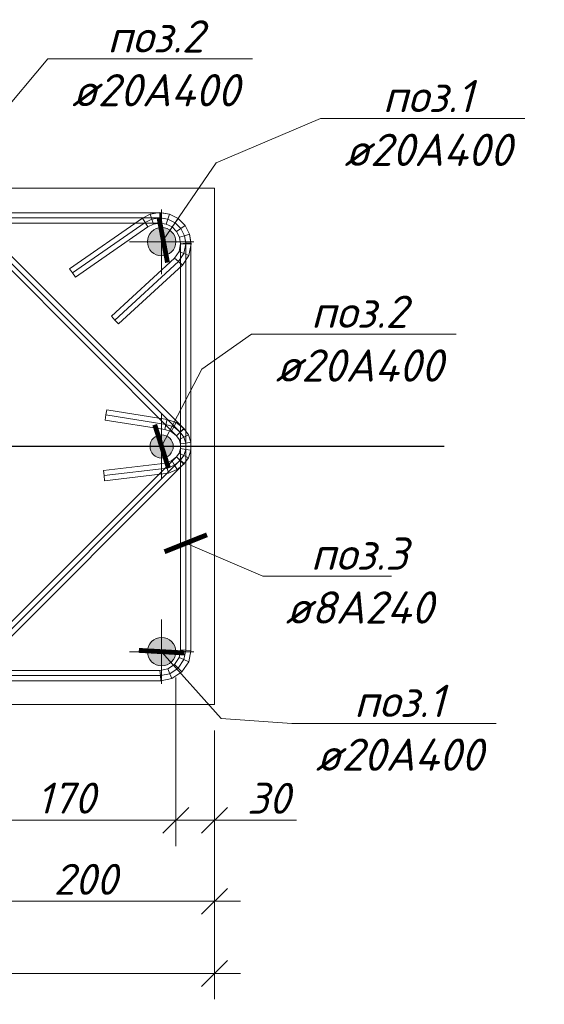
# Model space of a CAD drawing. Header units: millimetres. Extents: x 363306 to 7757304, y 1022887 to 1207196.
# Tile 43 of 256: x 658788 to 662851, y 1060815 to 1068443. Entities that reach past the tile are written whole.
import ezdxf
from ezdxf import colors
from ezdxf.entities.mleader import LeaderData, LeaderLine
from ezdxf.math import Vec2, Vec3

# ---------------------------------------------------------------- set-up
doc = ezdxf.new("R2010")
doc.units = ezdxf.units.MM
doc.linetypes.add('ACAD_ISO10W100', pattern=[18, 12, -3, 0, -3])
doc.linetypes.add('CENTERX2', pattern=[101.6, 63.5, -12.7, 12.7, -12.7])
doc.layers.add('kcd_tx', color=7, linetype='Continuous')
doc.layers.add('Оси', color=7, linetype='Continuous')
for name, color, linetype, lineweight in [('арматура', 1, 'Continuous', 40), ('Выноска', 5, 'Continuous', 15), ('выноски', 170, 'Continuous', 15), ('надпись 0.18', 160, 'Continuous', 18), ('Основная', 7, 'Continuous', 40)]:
    doc.layers.add(name, color=color, linetype=linetype, lineweight=lineweight)
doc.styles.add('PDF ISOCPEUR Italic', font='isocpeui.ttf')
doc.styles.get("Standard").update_dxf_attribs({"font": 'isocpeui.ttf'})
doc.styles.add('WMF-Times New Roman2', font='times.ttf')
doc.dimstyles.new('Санжар', dxfattribs={"dimtxt": 240, "dimasz": 200, "dimexe": 200, "dimexo": 200, "dimgap": 50, "dimtad": 1, "dimdec": 0, "dimtxsty": 'Standard', "dimblk": 'OBLIQUE', "dimcen": 2.5, "dimdle": 200, "dimclrd": 152, "dimclre": 152, "dimclrt": 152, "dimadec": 0, "dimazin": 0, "dimtfac": 1, "dimtdec": 0, "dimtmove": 0, "dimatfit": 3, "dimldrblk": 'OBLIQUE', "dimfxl": 0, "dimlwd": 0, "dimlwe": 0, "dimarcsym": 0})

# ---------------------------------------------------------------- blocks, each defined once
blk = doc.blocks.new('*U51')
at = {"lineweight": 5, "ltscale": 3}
h = blk.add_hatch(color=42, dxfattribs=at)
edge = h.paths.add_edge_path()
edge.add_arc((0, 0), 11, 0, 360)
at = {"color": 1, "linetype": 'CENTERX2', "lineweight": 0, "ltscale": 10}
for p, q in [((0, -25), (0, 25)), ((-25, 0), (25, 0))]:
    blk.add_line(p, q, dxfattribs=at)
at = {"layer": 'арматура', "color": 42, "lineweight": 15, "ltscale": 1.5}
blk.add_circle((0, 0), 11, dxfattribs=at)
blk = doc.blocks.new('*U52')
at = {"linetype": 'ACAD_ISO10W100', "lineweight": 5}
h = blk.add_hatch(color=140, dxfattribs=at)
edge = h.paths.add_edge_path()
edge.add_arc((0, 0), 9, 0, 360)
at = {"color": 1, "linetype": 'CENTERX2', "lineweight": 0, "ltscale": 10}
for p, q in [((0, -25), (0, 25)), ((-25, 0), (25, 0))]:
    blk.add_line(p, q, dxfattribs=at)
at = {"layer": 'арматура', "color": 140, "lineweight": 15, "ltscale": 1.5}
blk.add_circle((0, 0), 9, dxfattribs=at)
blk = doc.blocks.new('_Oblique')
at = {"color": 0, "linetype": 'ByBlock', "lineweight": -2}
blk.add_line((-0.5, -0.5), (0.5, 0.5), dxfattribs=at)
blk = doc.blocks.new('*D129')
at = {"layer": 'Defpoints', "color": 0, "lineweight": 25, "transparency": 16777216}
for p in [(659997, 1063547.1), (659997, 1062241), (658297, 1062136.5)]:
    blk.add_point(p, dxfattribs=at)
at = {"layer": 'kcd_tx', "lineweight": 0, "transparency": 16777216}
for p, q in [((659997, 1063347.1), (659997, 1062041)), ((658297, 1062336.5), (658297, 1062441)), ((658097, 1062241), (660197, 1062241))]:
    blk.add_line(p, q, dxfattribs=at)
at = {"layer": 'kcd_tx', "lineweight": 0, "transparency": 16777216, "xscale": 200, "yscale": 200, "zscale": 200, "rotation": 180}
blk.add_blockref('_Oblique', (658297, 1062241), dxfattribs=at)
at = {"layer": 'kcd_tx', "lineweight": 0, "transparency": 16777216, "xscale": 200, "yscale": 200, "zscale": 200}
blk.add_blockref('_Oblique', (659997, 1062241), dxfattribs=at)
at = {"layer": 'kcd_tx', "lineweight": 0, "transparency": 16777216, "insert": (659147, 1062412.5), "char_height": 240, "attachment_point": 5, "bg_fill": 3, "box_fill_scale": 1.1, "bg_fill_color": 256, "bg_fill_true_color": 13158600, "bg_fill_transparency": 0}
blk.add_mtext('170', dxfattribs=at)
blk = doc.blocks.new('*D131')
at = {"layer": 'Defpoints', "color": 0, "lineweight": 25, "transparency": 16777216}
for p in [(659997, 1063547.1), (660297, 1063137.1), (660297, 1062241)]:
    blk.add_point(p, dxfattribs=at)
at = {"layer": 'kcd_tx', "lineweight": 0, "transparency": 16777216}
for p, q in [((659997, 1063347.1), (659997, 1062041)), ((660297, 1062937.1), (660297, 1062041)), ((659797, 1062241), (660297, 1062241)), ((660297, 1062241), (660932.8, 1062241))]:
    blk.add_line(p, q, dxfattribs=at)
at = {"layer": 'kcd_tx', "lineweight": 0, "transparency": 16777216, "xscale": 200, "yscale": 200, "zscale": 200, "rotation": 180}
blk.add_blockref('_Oblique', (659997, 1062241), dxfattribs=at)
at = {"layer": 'kcd_tx', "lineweight": 0, "transparency": 16777216, "xscale": 200, "yscale": 200, "zscale": 200}
blk.add_blockref('_Oblique', (660297, 1062241), dxfattribs=at)
at = {"layer": 'kcd_tx', "lineweight": 0, "transparency": 16777216, "insert": (660714.9, 1062411), "char_height": 240, "attachment_point": 5, "bg_fill": 3, "box_fill_scale": 1.1, "bg_fill_color": 256, "bg_fill_true_color": 13158600, "bg_fill_transparency": 0}
blk.add_mtext('30', dxfattribs=at)
blk = doc.blocks.new('*D133')
at = {"layer": 'Defpoints', "color": 0, "lineweight": 25, "transparency": 16777216}
for p in [(658297, 1063137.1), (660297, 1063137.1), (660297, 1061613.5)]:
    blk.add_point(p, dxfattribs=at)
at = {"layer": 'kcd_tx', "lineweight": 0, "transparency": 16777216}
for p, q in [((658297, 1062937.1), (658297, 1061413.5)), ((660297, 1062937.1), (660297, 1061413.5)), ((658097, 1061613.5), (660497, 1061613.5))]:
    blk.add_line(p, q, dxfattribs=at)
at = {"layer": 'kcd_tx', "lineweight": 0, "transparency": 16777216, "xscale": 200, "yscale": 200, "zscale": 200, "rotation": 180}
blk.add_blockref('_Oblique', (658297, 1061613.5), dxfattribs=at)
at = {"layer": 'kcd_tx', "lineweight": 0, "transparency": 16777216, "xscale": 200, "yscale": 200, "zscale": 200}
blk.add_blockref('_Oblique', (660297, 1061613.5), dxfattribs=at)
at = {"layer": 'kcd_tx', "lineweight": 0, "transparency": 16777216, "insert": (659297, 1061783.5), "char_height": 240, "attachment_point": 5, "bg_fill": 3, "box_fill_scale": 1.1, "bg_fill_color": 256, "bg_fill_true_color": 13158600, "bg_fill_transparency": 0}
blk.add_mtext('200', dxfattribs=at)
blk = doc.blocks.new('*D134')
at = {"layer": 'Defpoints', "color": 0, "lineweight": 25, "transparency": 16777216}
for p in [(656297, 1063137.1), (660297, 1063137.1), (660297, 1061053.6)]:
    blk.add_point(p, dxfattribs=at)
at = {"layer": 'kcd_tx', "lineweight": 0, "transparency": 16777216}
for p, q in [((656297, 1062937.1), (656297, 1060853.6)), ((660297, 1062937.1), (660297, 1060853.6)), ((656097, 1061053.6), (660497, 1061053.6))]:
    blk.add_line(p, q, dxfattribs=at)
at = {"layer": 'kcd_tx', "lineweight": 0, "transparency": 16777216, "xscale": 200, "yscale": 200, "zscale": 200, "rotation": 180}
blk.add_blockref('_Oblique', (656297, 1061053.6), dxfattribs=at)
at = {"layer": 'kcd_tx', "lineweight": 0, "transparency": 16777216, "xscale": 200, "yscale": 200, "zscale": 200}
blk.add_blockref('_Oblique', (660297, 1061053.6), dxfattribs=at)
at = {"layer": 'kcd_tx', "lineweight": 0, "transparency": 16777216, "insert": (658297, 1061223.6), "char_height": 240, "attachment_point": 5, "bg_fill": 3, "box_fill_scale": 1.1, "bg_fill_color": 256, "bg_fill_true_color": 13158600, "bg_fill_transparency": 0}
blk.add_mtext('400', dxfattribs=at)
blk = doc.blocks.new('_ArchTick')
at = {"color": 0, "linetype": 'ByBlock', "const_width": 0.15}
blk.add_lwpolyline([(-0.5, -0.5), (0.5, 0.5)], dxfattribs=at)

msp = doc.modelspace()

# ---------------------------------------------------------------- linework, layer by layer
at = {"lineweight": 15}
for p, q in [((656712.086, 1066948.063), (659880.262, 1066948.063)), ((658429.008, 1066906.112), (660062.375, 1065272.745)), ((659174.621, 1066514.469), (659738.752, 1066906.315)), ((659738.752, 1066906.315), (659799.494, 1066937.265)), ((659738.752, 1066906.315), (659759.336, 1066871.91)), ((659799.494, 1066937.265), (659873.966, 1066949.06)), ((659799.494, 1066937.265), (659812.008, 1066898.748)), ((659873.966, 1066949.06), (659948.438, 1066937.265)), ((659873.966, 1066949.06), (659873.966, 1066908.561)), ((659873.966, 1066868.063), (659873.966, 1066908.561)), ((659873.966, 1066868.063), (659877.114, 1066908.063)), ((659880.262, 1066948.063), (659877.114, 1066908.063)), ((659880.262, 1066948.063), (659948.438, 1066937.265)), ((659948.438, 1066937.265), (659935.923, 1066898.748)), ((659948.438, 1066937.265), (659935.923, 1066898.748)), ((659948.438, 1066937.265), (660015.62, 1066903.034)), ((659948.438, 1066937.265), (660015.62, 1066903.034)), ((656719.966, 1066868.063), (659873.966, 1066868.063)), ((658378.011, 1066843.972), (660001.354, 1065220.629)), ((659220.26, 1066448.764), (659779.92, 1066837.505)), ((659779.92, 1066837.505), (659759.336, 1066871.91)), ((659779.92, 1066837.505), (659824.523, 1066860.232)), ((659824.523, 1066860.232), (659812.008, 1066898.748)), ((659824.523, 1066860.232), (659873.966, 1066868.063)), ((659873.966, 1066868.063), (659923.408, 1066860.232)), ((659873.966, 1066868.063), (659923.408, 1066860.232)), ((659923.408, 1066860.232), (659935.923, 1066898.748)), ((659923.408, 1066860.232), (659935.923, 1066898.748)), ((659923.408, 1066860.232), (659968.011, 1066837.505)), ((659923.408, 1066860.232), (659968.011, 1066837.505)), ((659968.011, 1066837.505), (659991.816, 1066870.269)), ((659968.011, 1066837.505), (659991.816, 1066870.269)), ((659968.011, 1066837.505), (660003.408, 1066802.108)), ((659968.011, 1066837.505), (660003.408, 1066802.108)), ((660015.62, 1066903.034), (659991.816, 1066870.269)), ((660015.62, 1066903.034), (659991.816, 1066870.269)), ((660015.62, 1066903.034), (660068.937, 1066849.717)), ((660015.62, 1066903.034), (660068.937, 1066849.717)), ((660068.937, 1066849.717), (660036.173, 1066825.913)), ((660068.937, 1066849.717), (660036.173, 1066825.913)), ((660068.937, 1066849.717), (660103.168, 1066782.535)), ((660068.937, 1066849.717), (660103.168, 1066782.535)), ((660003.408, 1066802.108), (660036.173, 1066825.913)), ((660003.408, 1066802.108), (660036.173, 1066825.913)), ((660003.408, 1066802.108), (660026.135, 1066757.505)), ((660003.408, 1066802.108), (660026.135, 1066757.505)), ((660026.135, 1066757.505), (660064.651, 1066770.02)), ((660026.135, 1066757.505), (660064.651, 1066770.02)), ((660026.135, 1066757.505), (660033.966, 1066708.063)), ((660026.135, 1066757.505), (660033.966, 1066708.063)), ((660103.168, 1066782.535), (660064.651, 1066770.02)), ((660103.168, 1066782.535), (660064.651, 1066770.02)), ((660103.168, 1066782.535), (660113.966, 1066714.359)), ((660103.168, 1066782.535), (660115.216, 1066706.467)), ((660033.966, 1066708.063), (660021.786, 1066646.833)), ((660033.966, 1066708.063), (660073.966, 1066711.211)), ((660033.966, 1066708.063), (660033.966, 1063562.063)), ((660033.966, 1066708.063), (660074.591, 1066707.265)), ((660113.966, 1066714.359), (660073.966, 1066711.211)), ((660115.216, 1066706.467), (660074.591, 1066707.265)), ((660115.216, 1066706.467), (660097.145, 1066615.619)), ((660113.966, 1066714.359), (660113.966, 1063554.183)), ((660021.786, 1066646.833), (659987.103, 1066594.926)), ((660021.786, 1066646.833), (660059.466, 1066631.226)), ((660097.145, 1066615.619), (660048.31, 1066542.532)), ((660097.145, 1066615.619), (660059.466, 1066631.226)), ((659987.103, 1066594.926), (659498.444, 1066145.226)), ((660048.31, 1066542.532), (659552.617, 1066086.36)), ((659987.103, 1066594.926), (660017.706, 1066568.729)), ((660048.31, 1066542.532), (660017.706, 1066568.729)), ((659174.621, 1066514.469), (659197.441, 1066481.617)), ((659220.26, 1066448.764), (659197.441, 1066481.617)), ((659498.444, 1066145.226), (659525.53, 1066115.793)), ((659552.617, 1066086.36), (659525.53, 1066115.793)), ((659449.086, 1065341.277), (659455.393, 1065380.777)), ((659461.7, 1065420.276), (659455.393, 1065380.777)), ((659461.7, 1065420.276), (659928.994, 1065345.661)), ((659449.086, 1065341.277), (659910.878, 1065267.54)), ((659910.878, 1065267.54), (659919.936, 1065306.601)), ((659928.994, 1065345.661), (659919.936, 1065306.601)), ((659928.994, 1065345.661), (659999.994, 1065323.9)), ((659999.994, 1065323.9), (659981.033, 1065287.875)), ((659999.994, 1065323.9), (660059.667, 1065276.473)), ((659910.878, 1065267.54), (659962.072, 1065251.85)), ((659962.072, 1065251.85), (659981.033, 1065287.875)), ((659962.072, 1065251.85), (660001.354, 1065220.629)), ((660001.354, 1065220.629), (660030.51, 1065248.551)), ((660001.354, 1065220.629), (660031.864, 1065246.687)), ((660059.667, 1065276.473), (660030.51, 1065248.551)), ((660062.375, 1065272.745), (660031.864, 1065246.687)), ((660094.941, 1065227.923), (660058.856, 1065209.537)), ((660094.941, 1065227.923), (660058.856, 1065209.537)), ((660059.667, 1065276.473), (660094.941, 1065227.923)), ((660062.375, 1065272.745), (660094.941, 1065227.923)), ((660094.941, 1065227.923), (660114.031, 1065169.167)), ((660094.941, 1065227.923), (660114.031, 1065169.167)), ((660001.354, 1065220.629), (660022.772, 1065191.151)), ((660001.354, 1065220.629), (660022.772, 1065191.151)), ((660022.772, 1065191.151), (660058.856, 1065209.537)), ((660022.772, 1065191.151), (660058.856, 1065209.537)), ((660022.772, 1065191.151), (660034.031, 1065156.497)), ((660022.772, 1065191.151), (660034.031, 1065156.497)), ((660034.031, 1065156.497), (660074.031, 1065162.832)), ((660034.031, 1065156.497), (660074.031, 1065162.832)), ((660034.031, 1065156.497), (660034.031, 1065120.059)), ((660034.031, 1065156.497), (660034.031, 1065120.059)), ((660114.031, 1065169.167), (660074.031, 1065162.832)), ((660114.031, 1065169.167), (660074.031, 1065162.832)), ((660114.031, 1065169.167), (660114.031, 1065107.389)), ((660114.031, 1065169.167), (660114.031, 1065107.389)), ((660022.772, 1065085.405), (660001.354, 1065055.927)), ((660022.772, 1065085.405), (660001.354, 1065055.927)), ((660034.031, 1065120.059), (660022.772, 1065085.405)), ((660034.031, 1065120.059), (660022.772, 1065085.405)), ((660022.772, 1065085.405), (660058.856, 1065067.019)), ((660022.772, 1065085.405), (660058.856, 1065067.019)), ((660034.031, 1065120.059), (660074.031, 1065113.724)), ((660034.031, 1065120.059), (660074.031, 1065113.724)), ((660114.031, 1065107.389), (660074.031, 1065113.724)), ((660114.031, 1065107.389), (660074.031, 1065113.724)), ((660114.031, 1065107.389), (660094.941, 1065048.633)), ((660114.031, 1065107.389), (660094.941, 1065048.633)), ((660001.354, 1065055.927), (658382.129, 1063436.702)), ((660062.375, 1065003.811), (658433.126, 1063374.561)), ((659919.003, 1065007.771), (659436.036, 1064950.756)), ((659966.425, 1065027.828), (659919.003, 1065007.771)), ((659919.003, 1065007.771), (659929.344, 1064968.714)), ((660001.354, 1065055.927), (659966.425, 1065027.828)), ((659966.425, 1065027.828), (659987.147, 1064993.162)), ((660001.354, 1065055.927), (660031.864, 1065029.869)), ((660001.354, 1065055.927), (660030.581, 1065028.102)), ((660059.808, 1065000.277), (660007.87, 1064958.496)), ((660059.808, 1065000.277), (660030.581, 1065028.102)), ((660062.375, 1065003.811), (660031.864, 1065029.869)), ((660094.941, 1065048.633), (660058.856, 1065067.019)), ((660094.941, 1065048.633), (660058.856, 1065067.019)), ((660094.941, 1065048.633), (660059.808, 1065000.277)), ((660094.941, 1065048.633), (660062.375, 1065003.811)), ((659436.036, 1064950.756), (659440.726, 1064911.032)), ((659939.684, 1064929.657), (659445.415, 1064871.308)), ((659939.684, 1064929.657), (659929.344, 1064968.714)), ((660007.87, 1064958.496), (659939.684, 1064929.657)), ((660007.87, 1064958.496), (659987.147, 1064993.162)), ((659445.415, 1064871.308), (659440.726, 1064911.032)), ((660033.966, 1063562.063), (660021.786, 1063500.833)), ((660033.966, 1063562.063), (660073.966, 1063558.123)), ((660113.966, 1063554.183), (660073.966, 1063558.123)), ((660113.966, 1063554.183), (660097.145, 1063469.619)), ((660021.786, 1063500.833), (659987.103, 1063448.926)), ((660021.786, 1063500.833), (660059.466, 1063485.226)), ((660097.145, 1063469.619), (660059.466, 1063485.226)), ((659873.966, 1063402.063), (656719.966, 1063402.063)), ((659935.195, 1063414.242), (659873.966, 1063402.063)), ((659873.966, 1063402.063), (659877.905, 1063362.063)), ((659987.103, 1063448.926), (659935.195, 1063414.242)), ((659935.195, 1063414.242), (659950.802, 1063376.563)), ((659987.103, 1063448.926), (660015.941, 1063420.087)), ((660044.78, 1063391.249), (660015.941, 1063420.087)), ((660097.145, 1063469.619), (660044.78, 1063391.249)), ((659881.845, 1063322.063), (656712.086, 1063322.063)), ((659881.845, 1063322.063), (659877.905, 1063362.063)), ((659966.41, 1063338.884), (659881.845, 1063322.063)), ((659966.41, 1063338.884), (659950.802, 1063376.563)), ((660044.78, 1063391.249), (659966.41, 1063338.884))]:
    msp.add_line(p, q, dxfattribs=at)
at = {"color": 9, "lineweight": 15}
for p, q in [((656716.026, 1066908.063), (659877.114, 1066908.063)), ((659812.008, 1066898.748), (659873.966, 1066908.561)), ((659873.966, 1066908.561), (659935.923, 1066898.748)), ((659877.114, 1066908.063), (659935.923, 1066898.748)), ((658403.51, 1066875.042), (660031.864, 1065246.687)), ((659197.441, 1066481.617), (659759.336, 1066871.91)), ((659759.336, 1066871.91), (659812.008, 1066898.748)), ((659935.923, 1066898.748), (659991.816, 1066870.269)), ((659935.923, 1066898.748), (659991.816, 1066870.269)), ((659991.816, 1066870.269), (660036.173, 1066825.913)), ((659991.816, 1066870.269), (660036.173, 1066825.913)), ((660036.173, 1066825.913), (660064.651, 1066770.02)), ((660036.173, 1066825.913), (660064.651, 1066770.02)), ((660064.651, 1066770.02), (660073.966, 1066711.211)), ((660064.651, 1066770.02), (660074.591, 1066707.265)), ((660074.591, 1066707.265), (660059.466, 1066631.226)), ((660073.966, 1066711.211), (660073.966, 1063558.123)), ((660059.466, 1066631.226), (660017.706, 1066568.729)), ((660017.706, 1066568.729), (659525.53, 1066115.793)), ((659455.393, 1065380.777), (659919.936, 1065306.601)), ((659919.936, 1065306.601), (659981.033, 1065287.875)), ((659981.033, 1065287.875), (660030.51, 1065248.551)), ((660030.51, 1065248.551), (660058.856, 1065209.537)), ((660031.864, 1065246.687), (660058.856, 1065209.537)), ((660058.856, 1065209.537), (660074.031, 1065162.832)), ((660058.856, 1065209.537), (660074.031, 1065162.832)), ((660074.031, 1065162.832), (660074.031, 1065113.724)), ((660074.031, 1065162.832), (660074.031, 1065113.724)), ((660074.031, 1065113.724), (660058.856, 1065067.019)), ((660074.031, 1065113.724), (660058.856, 1065067.019)), ((660031.864, 1065029.869), (658407.627, 1063405.631)), ((660030.581, 1065028.102), (659987.147, 1064993.162)), ((660058.856, 1065067.019), (660030.581, 1065028.102)), ((660058.856, 1065067.019), (660031.864, 1065029.869)), ((659929.344, 1064968.714), (659440.726, 1064911.032)), ((659987.147, 1064993.162), (659929.344, 1064968.714)), ((660073.966, 1063558.123), (660059.466, 1063485.226)), ((660059.466, 1063485.226), (660015.941, 1063420.087)), ((660015.941, 1063420.087), (659950.802, 1063376.563)), ((659877.905, 1063362.063), (656716.026, 1063362.063)), ((659950.802, 1063376.563), (659877.905, 1063362.063))]:
    msp.add_line(p, q, dxfattribs=at)
at = {"layer": 'Выноска'}
msp.add_lwpolyline([(660296.966, 1063137.063), (656296.966, 1063137.063), (656296.966, 1067137.063), (660296.966, 1067137.063)], close=True, dxfattribs=at)
at = {"layer": 'Оси', "ltscale": 500}
msp.add_line((662074.564, 1065137.063), (653636.536, 1065137.063), dxfattribs=at)

# ---------------------------------------------------------------- block references
at = {"layer": 'Основная', "color": 6, "lineweight": 18, "xscale": 10, "yscale": 10, "zscale": 10}
for name, p in [('*U51', (659886.966, 1066723.063)), ('*U52', (659886.966, 1065137.063)), ('*U51', (659886.966, 1063547.063))]:
    msp.add_blockref(name, p, dxfattribs=at)

# ---------------------------------------------------------------- texts
at = {"layer": 'надпись 0.18', "ltscale": 100, "char_height": 250, "width": 18701.18103, "attachment_point": 1, "style": 'WMF-Times New Roman2'}
for s, insert in [('{\\fISOCPEUR|b0|i1|c204|p34;\\C256;\\c0;            Примечание:\\P\\pi-572.7275,l572.7275,t572.7275,859.7325,954.545;1.^IДанный лист читать совместно с листами К\\fISOCPEUR|b0|i1|c0|p34;p\\fISOCPEUR|b0|i1|c204|p34;-\\fISOCPEUR|b0|i1|c0|p34;5-6\\fISOCPEUR|b0|i1|c204|p34;.   \\P2.^IДля фундаментов бетон кл. В15\\P3.^IЗа  отм  0,000  принято  отметка  чистого пола  1 этажа, что соответствует  абсолютной отм. \\fISOCPEUR|b0|i1|c0|p34;\\C1;00\\fISOCPEUR|b0|i1|c204|p34;.\\fISOCPEUR|b0|i1|c0|p34;00\\fISOCPEUR|b0|i1|c204|p34;\\C256;\\c0;    \\P4.^IФундаменты выполнить из бетона класса B15 (М200)\\P5.^IДля  обеспечения 50мм  слоя  бетона   арматуру фундаментной  ленты укладывать  на  кубики-фиксаторы,  изготовленные из цементно-песчаного раствора  М100 размерами 40х40х50мм.  \\P\\pi-750,l1000,t1000;\\fISOCPEUR|b0|i1|c0|p34;6.^I\\fISOCPEUR|b0|i1|c204|p34;Щебёночная подготовка толщ. 100 мм\\P\\pi0,l0,tz;\\fISOCPEUR|b0|i1|c0|p34;\\C7; \\fISOCPEUR|b0|i1|c204|p34;7.   Фундаменты выполнить из г\\C256;\\c0;оризонтальная\\C7; \\C256;\\c0;гидроизоляция из цементно-песчаного}', (473517.709, 1063631.532)), ('{\\fISOCPEUR|b0|i1|c204|p34;\\C256;\\c0;            Примечание:\\P\\pi-572.7275,l572.7275,t500,859.7325,954.545;1.^IДанный лист читать совместно с листами К\\fISOCPEUR|b0|i1|c0|p34;p\\fISOCPEUR|b0|i1|c204|p34;-\\fISOCPEUR|b0|i1|c0|p34;5-6\\fISOCPEUR|b0|i1|c204|p34;.   \\P2.^IДля фундаментов бетон кл. В15\\P3.^IЗа  отм  0,000  принято  отметка  чистого пола  1 этажа, что соответствует  абсолютной отм. \\fISOCPEUR|b0|i1|c0|p34;\\C1;000\\fISOCPEUR|b0|i1|c204|p34;.\\fISOCPEUR|b0|i1|c0|p34;00\\fISOCPEUR|b0|i1|c204|p34;\\C256;\\c0;  \\P4.^IФундаменты выполнить из бетона класса B15 (М200)\\P5.^IДля  обеспечения 50мм  слоя  бетона   арматуру фундаментной  ленты укладывать  на  кубики-фиксаторы,  изготовленные из цементно-песчаного раствора  М100 размерами 40х40х50мм.  \\P\\pi-1000,l1000,t500;\\fISOCPEUR|b0|i1|c0|p34;6.^I\\fISOCPEUR|b0|i1|c204|p34;Щебёночная подготовка толщ. 100 мм\\P\\pi-572.7275,l572.7275,t500,859.7325,954.545;\\C7;7.^IФундаменты выполнить из г\\C256;\\c0;оризонтальная\\C7; \\C256;\\c0;гидроизоляция из цементно-песчаного}', (518309.714, 1063475.586)), ('{\\fISOCPEUR|b0|i1|c204|p34;\\C256;\\c0;            Примечание:\\P\\pi-572.7275,l572.7275,t500,859.7325,954.545;1.^IДанный лист читать совместно с листами К\\fISOCPEUR|b0|i1|c0|p34;p\\fISOCPEUR|b0|i1|c204|p34;-\\fISOCPEUR|b0|i1|c0|p34;5-6\\fISOCPEUR|b0|i1|c204|p34;.   \\P2.^IДля фундаментов бетон кл. В15\\P3.^IЗа  отм  0,000  принято  отметка  чистого пола  1 этажа, что соответствует  абсолютной отм. \\fISOCPEUR|b0|i1|c0|p34;\\C1;000\\fISOCPEUR|b0|i1|c204|p34;.\\fISOCPEUR|b0|i1|c0|p34;00\\fISOCPEUR|b0|i1|c204|p34;\\C256;\\c0;  \\P4.^IФундаменты выполнить из бетона класса B15 (М200)\\P5.^IДля  обеспечения 50мм  слоя  бетона   арматуру фундаментной  ленты укладывать  на  кубики-фиксаторы,  изготовленные из цементно-песчаного раствора  М100 размерами 40х40х50мм.  \\P\\pi-1000,l1000,t500;\\fISOCPEUR|b0|i1|c0|p34;6.^I\\fISOCPEUR|b0|i1|c204|p34;Щебёночная подготовка толщ. 100 мм\\P\\pi-572.7275,l572.7275,t500,859.7325,954.545;\\C7;7.^IФундаменты выполнить из г\\C256;\\c0;оризонтальная\\C7; \\C256;\\c0;гидроизоляция из цементно-песчаного}', (563309.714, 1063475.586))]:
    msp.add_mtext(s, dxfattribs=dict(at, insert=insert))

# ---------------------------------------------------------------- leaders
at = {"layer": 'выноски', "color": 7, "ltscale": 500}
ml = msp.add_multileader_mtext('Standard', dxfattribs=at)
ml.set_content('{\\C172;поз.2\\P\\C244;ø20А400 }', color=7, style='PDF ISOCPEUR Italic')
ml.set_leader_properties(color=256, linetype='ByLayer', lineweight=-1)
ml.set_arrow_properties(name='ARCHTICK')
ml.build(insert=Vec2(0, 0))
ml.multileader.update_dxf_attribs({"text_left_attachment_type": 6, "text_right_attachment_type": 6, "dogleg_length": 132.483, "arrow_head_size": 250})
ctx = ml.context
ctx.base_point, ctx.char_height, ctx.arrow_head_size, ctx.landing_gap_size, ctx.plane_origin, ctx.plane_x_axis, ctx.plane_y_axis = Vec3(659138.506, 1068138.99), 250, 250, 0.45, Vec3(663974.494, 1067233.109), Vec3(1, -0.00000009), Vec3(0.00000009, 1)
ctx.left_attachment, ctx.right_attachment, ctx.text_align_type = 6, 6, 1
notes = []
notes.append((ctx, [(1, (1, 1, 0), (659006.023, 1068138.99), (1, -0.00000009), 132.483, [(5, [(658309.466, 1066735.563), (658327.329, 1067335.398)], 0, [])])]))
ctx.mtext.insert, ctx.mtext.text_direction, ctx.mtext.rotation, ctx.mtext.alignment, ctx.mtext.flow_direction = Vec3(659840.093, 1068438.99), Vec3(1, -0.00000009), 6.28318522, 2, 5
ml = msp.add_multileader_mtext('Standard', dxfattribs=at)
ml.set_content('{\\C172;поз.1\\P\\C244;ø20А400 }', color=7, style='PDF ISOCPEUR Italic')
ml.set_leader_properties(color=256, linetype='ByLayer', lineweight=-1)
ml.set_arrow_properties(name='ARCHTICK')
ml.build(insert=Vec2(0, 0))
ml.multileader.update_dxf_attribs({"text_left_attachment_type": 6, "text_right_attachment_type": 6, "dogleg_length": 132.483, "arrow_head_size": 250})
ctx = ml.context
ctx.base_point, ctx.char_height, ctx.arrow_head_size, ctx.landing_gap_size, ctx.plane_origin, ctx.plane_x_axis, ctx.plane_y_axis = Vec3(661248.9, 1067676.886), 250, 250, 0.45, Vec3(665564.494, 1067233.109), Vec3(1, -0.00000009), Vec3(0.00000009, 1)
ctx.left_attachment, ctx.right_attachment, ctx.text_align_type = 6, 6, 1
notes.append((ctx, [(1, (1, 1, 0), (661116.417, 1067676.886), (1, -0.00000009), 132.483, [(5, [(659899.466, 1066735.563), (660308.282, 1067335.398)], 0, [])])]))
ctx.mtext.insert, ctx.mtext.text_direction, ctx.mtext.rotation, ctx.mtext.alignment, ctx.mtext.flow_direction = Vec3(661950.486, 1067976.886), Vec3(1, -0.00000009), 6.28318522, 2, 5
ml = msp.add_multileader_mtext('Standard', dxfattribs=at)
ml.set_content('{\\C172;поз.2\\P\\C244;ø20А400 }', color=7, style='PDF ISOCPEUR Italic')
ml.set_leader_properties(color=256, linetype='ByLayer', lineweight=-1)
ml.set_arrow_properties(name='ARCHTICK')
ml.build(insert=Vec2(0, 0))
ml.multileader.update_dxf_attribs({"text_left_attachment_type": 6, "text_right_attachment_type": 6, "dogleg_length": 132.483, "arrow_head_size": 250})
ctx = ml.context
ctx.base_point, ctx.char_height, ctx.arrow_head_size, ctx.landing_gap_size, ctx.plane_origin, ctx.plane_x_axis, ctx.plane_y_axis = Vec3(660716.006, 1066005.887), 250, 250, 0.45, Vec3(665551.994, 1065634.609), Vec3(1, -0.00000009), Vec3(0.00000009, 1)
ctx.left_attachment, ctx.right_attachment, ctx.text_align_type = 6, 6, 1
notes.append((ctx, [(1, (1, 1, 0), (660583.523, 1066005.887), (1, -0.00000009), 132.483, [(5, [(659886.966, 1065137.063), (660198.953, 1065736.898)], 0, [])])]))
ctx.mtext.insert, ctx.mtext.text_direction, ctx.mtext.rotation, ctx.mtext.alignment, ctx.mtext.flow_direction = Vec3(661417.593, 1066305.887), Vec3(1, -0.00000009), 6.28318522, 2, 5
ml = msp.add_multileader_mtext('Standard', dxfattribs=at)
ml.set_content('{\\C256;поз.\\C172;3 \\P\\C244;ø8А240}', color=7, style='PDF ISOCPEUR Italic')
ml.set_leader_properties(color=256, linetype='ByLayer', lineweight=-1)
ml.set_arrow_properties(name='ARCHTICK')
ml.build(insert=Vec2(0, 0))
ml.multileader.update_dxf_attribs({"text_left_attachment_type": 6, "text_right_attachment_type": 6, "dogleg_length": 50, "arrow_head_size": 250})
ctx = ml.context
ctx.base_point, ctx.char_height, ctx.arrow_head_size, ctx.landing_gap_size, ctx.plane_origin, ctx.plane_x_axis, ctx.plane_y_axis = Vec3(660802.801, 1064131.34), 250, 250, 0.45, Vec3(659515.619, 1069771.93), Vec3(1, -0.00000009), Vec3(0.00000009, 1)
ctx.left_attachment, ctx.right_attachment, ctx.text_align_type = 6, 6, 1
notes.append((ctx, [(0, (1, 1, 0), (660670.318, 1064131.34), (1, -0.00000009), 132.483, [(0, [(660073.966, 1064387.014)], 0, [])])]))
ctx.mtext.insert, ctx.mtext.text_direction, ctx.mtext.rotation, ctx.mtext.width, ctx.mtext.alignment, ctx.mtext.flow_direction = Vec3(661418.213, 1064431.34), Vec3(1, -0.00000009), 6.28318522, 855.11577, 2, 5
for ctx, leaders in notes:
    for number, flags, end, landing, length, lines in leaders:
        leader = LeaderData()
        leader.index, (leader.has_last_leader_line, leader.has_dogleg_vector, leader.attachment_direction) = number, flags
        leader.last_leader_point, leader.dogleg_vector, leader.dogleg_length = Vec3(end), Vec3(landing), length
        for number, points, colour, breaks in lines:
            line = LeaderLine()
            line.index, line.vertices, line.color, line.breaks = number, Vec3.list(points), colors.encode_raw_color(colour), breaks
            leader.lines.append(line)
        ctx.leaders.append(leader)

# ---------------------------------------------------------------- next in the draw order: dimensions: what is measured, and where the dimension line sits
at = {"layer": 'kcd_tx', "color": 18, "lineweight": 0, "true_color": 0x000000}
dim = msp.add_linear_dim(base=(659996.966, 1062240.999), p1=(658296.966, 1062136.461), p2=(659996.966, 1063547.063), dimstyle='Санжар', override={"dimlfac": 0.1, "dimclrd": 256, "dimclre": 256, "dimclrt": 256, "dimfxl": 0.18, "dimtfill": 1, "dimarcsym": 2}, dxfattribs=at)
dim.commit()
dim.dimension.update_dxf_attribs({"geometry": '*D129', "text_midpoint": (659146.966, 1062412.545)})

# ---------------------------------------------------------------- next in the draw order: dimensions: what is measured, and where the dimension line sits
dim = msp.add_linear_dim(base=(660296.966, 1062240.999), p1=(659996.966, 1063547.063), p2=(660296.966, 1063137.063), angle=180, dimstyle='Санжар', override={"dimlfac": 0.1, "dimclrd": 256, "dimclre": 256, "dimclrt": 256, "dimfxl": 0.18, "dimtfill": 1, "dimarcsym": 2}, dxfattribs=at)
dim.commit()
dim.dimension.update_dxf_attribs({"geometry": '*D131', "text_midpoint": (660714.875, 1062240.999), "dimtype": 160})

# ---------------------------------------------------------------- next in the draw order: dimensions: what is measured, and where the dimension line sits
dim = msp.add_linear_dim(base=(660296.966, 1061613.546), p1=(658296.966, 1063137.063), p2=(660296.966, 1063137.063), angle=180, dimstyle='Санжар', override={"dimlfac": 0.1, "dimclrd": 256, "dimclre": 256, "dimclrt": 256, "dimfxl": 0.18, "dimtfill": 1, "dimarcsym": 2}, dxfattribs=at)
dim.commit()
dim.dimension.update_dxf_attribs({"geometry": '*D133', "text_midpoint": (659296.966, 1061783.546)})

# ---------------------------------------------------------------- next in the draw order: dimensions: what is measured, and where the dimension line sits
dim = msp.add_linear_dim(base=(660296.966, 1061053.604), p1=(656296.966, 1063137.063), p2=(660296.966, 1063137.063), angle=180, dimstyle='Санжар', override={"dimlfac": 0.1, "dimclrd": 256, "dimclre": 256, "dimclrt": 256, "dimfxl": 0.18, "dimtfill": 1, "dimarcsym": 2}, dxfattribs=at)
dim.commit()
dim.dimension.update_dxf_attribs({"geometry": '*D134', "text_midpoint": (658296.966, 1061223.604)})

# ---------------------------------------------------------------- next in the draw order: texts
at = {"layer": 'надпись 0.18', "ltscale": 100, "insert": (608309.714, 1063475.586), "char_height": 250, "width": 18701.18103, "attachment_point": 1, "style": 'WMF-Times New Roman2'}
msp.add_mtext('{\\fISOCPEUR|b0|i1|c204|p34;\\C256;\\c0;            Примечание:\\P\\pi-572.7275,l572.7275,t500,859.7325,954.545;1.^IДанный лист читать совместно с листами К\\fISOCPEUR|b0|i1|c0|p34;p\\fISOCPEUR|b0|i1|c204|p34;-\\fISOCPEUR|b0|i1|c0|p34;5-6\\fISOCPEUR|b0|i1|c204|p34;.   \\P2.^IДля фундаментов бетон кл. В15\\P3.^IЗа  отм  0,000  принято  отметка  чистого пола  1 этажа, что соответствует  абсолютной отм. \\fISOCPEUR|b0|i1|c0|p34;\\C1;000\\fISOCPEUR|b0|i1|c204|p34;.\\fISOCPEUR|b0|i1|c0|p34;00\\fISOCPEUR|b0|i1|c204|p34;\\C256;\\c0;  \\P4.^IФундаменты выполнить из бетона класса B15 (М200)\\P5.^IДля  обеспечения 50мм  слоя  бетона   арматуру фундаментной  ленты укладывать  на  кубики-фиксаторы,  изготовленные из цементно-песчаного раствора  М100 размерами 40х40х50мм.  \\P\\pi-1000,l1000,t500;\\fISOCPEUR|b0|i1|c0|p34;6.^I\\fISOCPEUR|b0|i1|c204|p34;Щебёночная подготовка толщ. 100 мм\\P\\pi-572.7275,l572.7275,t500,859.7325,954.545;\\C7;7.^IФундаменты выполнить из г\\C256;\\c0;оризонтальная\\C7; \\C256;\\c0;гидроизоляция из цементно-песчаного}', dxfattribs=at)

# ---------------------------------------------------------------- next in the draw order: leaders
at = {"layer": 'выноски', "color": 7, "ltscale": 500}
ml = msp.add_multileader_mtext('Standard', dxfattribs=at)
ml.set_content('{\\C172;поз.1\\P\\C244;ø20А400 }', color=7, style='PDF ISOCPEUR Italic')
ml.set_leader_properties(color=256, linetype='ByLayer', lineweight=-1)
ml.set_arrow_properties(name='ARCHTICK')
ml.build(insert=Vec2(0, 0))
ml.multileader.update_dxf_attribs({"text_left_attachment_type": 6, "text_right_attachment_type": 6, "dogleg_length": 132.483, "arrow_head_size": 250})
ctx = ml.context
ctx.base_point, ctx.char_height, ctx.arrow_head_size, ctx.landing_gap_size, ctx.plane_origin, ctx.plane_x_axis, ctx.plane_y_axis = Vec3(661026.918, 1062990.886), 250, 250, 0.45, Vec3(665342.512, 1062547.109), Vec3(1, -0.00000009), Vec3(0.00000009, 1)
ctx.left_attachment, ctx.right_attachment, ctx.text_align_type = 6, 6, 1
notes = []
notes.append((ctx, [(1, (1, 1, 0), (660894.435, 1062990.886), (1, -0.00000009), 132.483, [(5, [(659886.966, 1063547.063), (660348.271, 1063029.732)], 0, [])])]))
ctx.mtext.insert, ctx.mtext.text_direction, ctx.mtext.rotation, ctx.mtext.alignment, ctx.mtext.flow_direction = Vec3(661728.504, 1063290.886), Vec3(1, -0.00000009), 6.28318522, 2, 5
for ctx, leaders in notes:
    for number, flags, end, landing, length, lines in leaders:
        leader = LeaderData()
        leader.index, (leader.has_last_leader_line, leader.has_dogleg_vector, leader.attachment_direction) = number, flags
        leader.last_leader_point, leader.dogleg_vector, leader.dogleg_length = Vec3(end), Vec3(landing), length
        for number, points, colour, breaks in lines:
            line = LeaderLine()
            line.index, line.vertices, line.color, line.breaks = number, Vec3.list(points), colors.encode_raw_color(colour), breaks
            leader.lines.append(line)
        ctx.leaders.append(leader)

doc.saveas('drawing.dxf')
